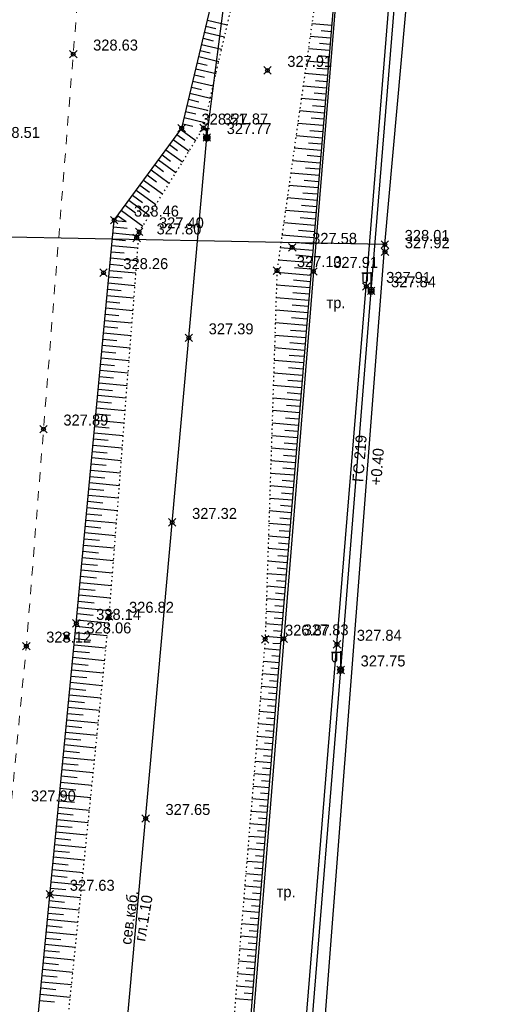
# Model space of a CAD drawing. Header units: metres. Extents: x 707528 to 709248, y 4308395 to 4311045.
# Tile 73 of 104: x 708280 to 708318, y 4310039 to 4310118. Entities that reach past the tile are written whole.
import ezdxf

# ---------------------------------------------------------------- set-up
doc = ezdxf.new("R2010")
doc.units = ezdxf.units.M
doc.header["$LTSCALE"] = 0.5
doc.header["$PDMODE"] = 35
doc.header["$PDSIZE"] = 0.3
for name, pattern in [('Auto_Street_NotBorder_Line_m1', [3, 1.5, -1.5]), ('ДОРОГИ_СТРОЯЩ', [9, 8, -1]), ('Контура низ откосов  Штриховая 0.1-0.5 - - - - - - -', [0.6, 0.1, -0.5])]:
    doc.linetypes.add(name, pattern=pattern)
for name, color, linetype in [('(004) Точки рельефа', 7, 'Continuous'), ('(013) Газ', 30, 'ИК_Газопровод -------г--------'), ('(016) Кабель', 1, 'Continuous'), ('(019) Связь', 3, 'ИК_КАБ_СВЯЗИ'), ('(022) Возд. Линии', 7, 'Continuous'), ('(025) Дорога', 7, 'Continuous'), ('(035) Откосы', 7, 'Continuous')]:
    doc.layers.add(name, color=color, linetype=linetype)
doc.layers.add('AUTO#_ROADS_EXIST_L', color=7, linetype='Continuous', lineweight=15, true_color=0x000000)
doc.styles.add('BM-431', font='txt')
doc.styles.add('D-431', font='txt')
doc.styles.get("Standard").update_dxf_attribs({"font": 'txt.shx'})
doc.linetypes.add('GAZ_VOZDUSH', pattern='A,1,-2,["~",Standard,S=3,R=0,X=-1.5,Y=-1.5],-1,10', length=14)
doc.linetypes.add('ИК_Газопровод -------г--------', pattern='A,9,-0.6,["Г",Standard,S=1.2,R=0,X=0,Y=-0.6],-1.2', length=10.8)
doc.linetypes.add('ИК_КАБ_СВЯЗИ', pattern='A,4,["o",Standard,S=0.5,R=0,X=0,Y=-0.125],4,-2', length=10)
doc.linetypes.add('ИК_Э_КАБ_ВН', pattern='A,8,-2,["<<",Standard,S=1,R=0,X=0,Y=-0.5],8,[">>",Standard,S=1,R=0,X=-1,Y=-0.5],-2', length=20)
doc.linetypes.add('ИК_Э_КАБ_НН', pattern='A,8,-2,["<",Standard,S=1,R=0,X=0,Y=-0.5],8,[">",Standard,S=1,R=0,X=-0.5,Y=-0.5],-2', length=20)

# ---------------------------------------------------------------- blocks, each defined once
blk = doc.blocks.new('*X145')
at = {"color": 0}
for p, q in [((9.5, 5.08), (10.49, 5.08)), ((9.5, 5.07), (10.49, 5.07)), ((9.5, 5.06), (10.49, 5.06)), ((9.5, 5.05), (10.49, 5.05)), ((9.5, 5.04), (10.49, 5.04)), ((9.5, 5.03), (10.49, 5.03)), ((9.5, 5.02), (10.5, 5.02)), ((9.5, 5.01), (10.5, 5.01)), ((9.5, 5), (10.5, 5)), ((9.5, 4.99), (10.5, 4.99)), ((9.5, 4.98), (10.5, 4.98)), ((9.5, 4.97), (10.5, 4.97)), ((9.5, 4.96), (10.49, 4.96)), ((9.5, 4.95), (10.49, 4.95)), ((9.5, 4.94), (10.49, 4.94)), ((9.5, 4.93), (10.49, 4.93)), ((9.5, 4.92), (10.49, 4.92)), ((9.5, 4.91), (10.49, 4.91)), ((9.5, 4.9), (10.49, 4.9)), ((9.51, 5.12), (10.48, 5.12)), ((9.51, 5.11), (10.48, 5.11)), ((9.51, 5.1), (10.48, 5.1)), ((9.51, 5.09), (10.49, 5.09)), ((9.51, 4.89), (10.49, 4.89)), ((9.51, 4.88), (10.48, 4.88)), ((9.51, 4.87), (10.48, 4.87)), ((9.51, 4.86), (10.48, 4.86)), ((9.52, 5.16), (10.47, 5.16)), ((9.52, 5.15), (10.47, 5.15)), ((9.52, 5.14), (10.47, 5.14)), ((9.52, 5.13), (10.48, 5.13)), ((9.52, 4.85), (10.48, 4.85)), ((9.52, 4.84), (10.47, 4.84)), ((9.52, 4.83), (10.47, 4.83)), ((9.53, 5.18), (10.46, 5.18)), ((9.53, 5.17), (10.46, 5.17)), ((9.53, 4.82), (10.47, 4.82)), ((9.53, 4.81), (10.46, 4.81)), ((9.53, 4.8), (10.46, 4.8)), ((9.54, 5.2), (10.45, 5.2)), ((9.54, 5.19), (10.46, 5.19)), ((9.54, 4.79), (10.45, 4.79)), ((9.54, 4.78), (10.45, 4.78)), ((9.55, 5.22), (10.44, 5.22)), ((9.55, 5.21), (10.45, 5.21)), ((9.55, 4.77), (10.44, 4.77)), ((9.55, 4.76), (10.44, 4.76)), ((9.56, 5.24), (10.43, 5.24)), ((9.56, 5.23), (10.44, 5.23)), ((9.56, 4.75), (10.43, 4.75)), ((9.56, 4.74), (10.43, 4.74)), ((9.57, 5.26), (10.42, 5.26)), ((9.57, 5.25), (10.43, 5.25)), ((9.57, 4.73), (10.42, 4.73)), ((9.58, 5.27), (10.41, 5.27)), ((9.58, 4.72), (10.41, 4.72)), ((9.59, 5.29), (10.4, 5.29)), ((9.59, 5.28), (10.41, 5.28)), ((9.6, 5.3), (10.39, 5.3)), ((9.61, 5.31), (10.38, 5.31)), ((9.62, 5.32), (10.37, 5.32)), ((9.63, 5.33), (10.37, 5.33)), ((9.64, 5.34), (10.36, 5.34)), ((9.65, 5.35), (10.35, 5.35)), ((9.66, 5.36), (10.34, 5.36)), ((9.67, 5.37), (10.32, 5.37)), ((9.68, 5.38), (10.31, 5.38)), ((9.69, 5.39), (10.3, 5.39)), ((9.71, 5.4), (10.29, 5.4)), ((9.72, 5.41), (10.27, 5.41)), ((9.74, 5.42), (10.26, 5.42)), ((9.75, 5.43), (10.24, 5.43)), ((9.77, 5.44), (10.22, 5.44)), ((9.79, 5.45), (10.2, 5.45)), ((9.82, 5.46), (10.18, 5.46)), ((9.85, 5.47), (10.15, 5.47)), ((9.88, 5.48), (10.11, 5.48)), ((9.94, 5.49), (10.05, 5.49)), ((9.58, 4.71), (10.41, 4.71)), ((9.59, 4.7), (10.4, 4.7)), ((9.6, 4.69), (10.39, 4.69)), ((9.61, 4.68), (10.39, 4.68)), ((9.61, 4.67), (10.38, 4.67)), ((9.62, 4.66), (10.37, 4.66)), ((9.63, 4.65), (10.36, 4.65)), ((9.64, 4.64), (10.35, 4.64)), ((9.65, 4.63), (10.34, 4.63)), ((9.66, 4.62), (10.33, 4.62)), ((9.67, 4.61), (10.32, 4.61)), ((9.69, 4.6), (10.31, 4.6)), ((9.7, 4.59), (10.29, 4.59)), ((9.71, 4.58), (10.28, 4.58)), ((9.73, 4.57), (10.26, 4.57)), ((9.75, 4.56), (10.25, 4.56)), ((9.76, 4.55), (10.23, 4.55)), ((9.78, 4.54), (10.21, 4.54)), ((9.81, 4.53), (10.18, 4.53)), ((9.83, 4.52), (10.16, 4.52)), ((9.87, 4.51), (10.12, 4.51)), ((9.91, 4.5), (10.08, 4.5))]:
    blk.add_line(p, q, dxfattribs=at)
blk = doc.blocks.new('I01070')
at = {"color": 0}
blk.add_circle((0.05, 0.03), 0.5, dxfattribs=at)
blk.add_blockref('*X145', (-9.95, -4.96), dxfattribs=at)
blk = doc.blocks.new('I0195')
at = {"layer": '(016) Кабель', "color": 0, "linetype": 'ИК_Э_КАБ_ВН'}
for p, q in [((-0.275, 0.74), (0.225, 0.74)), ((-0.025, 0.24), (-0.025, 0.74))]:
    blk.add_line(p, q, dxfattribs=at)
at = {"layer": '(016) Кабель', "color": 0, "linetype": 'ИК_Э_КАБ_ВН', "xscale": 0.5, "yscale": 0.5, "zscale": 0.5}
blk.add_blockref('I01070', (-0.025, -0.01), dxfattribs=at)
blk = doc.blocks.new('f')
at = {"layer": '(022) Возд. Линии'}
for points in [[(0, 0.25), (0, 1.5)], [(0, 1.4), (0.75, 1.4)]]:
    blk.add_lwpolyline(points, dxfattribs=at)
blk.add_lwpolyline([(0.4875, 0.65), (0.4875, 0.65, 0.4142136), (0.65, 0.8125), (0.65, 1.4), (0.325, 1.4), (0.325, 0.8125, 0.4142136)], format="xyb", close=True, dxfattribs=at)
blk.add_circle((0, 0), 0.25, dxfattribs=at)

msp = doc.modelspace()

# ---------------------------------------------------------------- linework, layer by layer
at = {"layer": '(013) Газ', "linetype": 'GAZ_VOZDUSH', "elevation": 324.816, "flags": 128}
for points in [[(708293.165, 4309888.333), (708293.434, 4309892.819), (708297.716, 4309952.735), (708299.668, 4309975.352), (708302.24, 4310005.239), (708309.527, 4310099.735), (708316.081, 4310172.219), (708316.824, 4310184.222), (708322.062, 4310238.184), (708325.306, 4310270.621), (708325.824, 4310282.589), (708330.36, 4310335.873), (708333.801, 4310369.809), (708336.798, 4310397.689), (708339.728, 4310444.647), (708351.364, 4310581.809), (708352.677, 4310593.824)], [(708309.527, 4310099.735), (708265.98, 4310100.589), (708266.462, 4310108.376), (708254.581, 4310113.989), (708248.148, 4310115.033)]]:
    msp.add_lwpolyline(points, dxfattribs=at)
at = {"layer": '(016) Кабель', "linetype": 'ИК_Э_КАБ_НН', "elevation": 326.597, "flags": 128}
msp.add_lwpolyline([(708249.985, 4309448.254), (708250.82, 4309461.228), (708251.559, 4309472.595), (708252.37, 4309485.216), (708253.053, 4309496.006), (708253.787, 4309508.813), (708254.637, 4309521.637), (708255.635, 4309538.104), (708256.598, 4309553.522), (708257.467, 4309567.873), (708258.354, 4309582.746), (708259.411, 4309598.842), (708260.336, 4309614.66), (708261.397, 4309630.444), (708264.541, 4309650.757), (708266.176, 4309665.809), (708267.362, 4309680.25), (708268.374, 4309695.795), (708269.845, 4309708.973), (708271.828, 4309722.112), (708273.674, 4309736.299), (708275.505, 4309750.056), (708277.38, 4309764.169), (708281.752, 4309793.372), (708283.598, 4309807.831), (708285.41, 4309822.081), (708287.069, 4309840.641), (708288.446, 4309855.733), (708289.84, 4309870.633), (708291.182, 4309885.312), (708292.537, 4309900.559), (708294.032, 4309916.058), (708295.507, 4309930.435), (708296.078, 4309944.839), (708297.37, 4309960.078), (708298.657, 4309975.432), (708299.851, 4309990.429), (708301.076, 4310005.494), (708302.334, 4310020.38), (708303.538, 4310035.456), (708306.01, 4310065.799), (708308.439, 4310096.035), (708310.925, 4310126.293), (708314.819, 4310172.204), (708316.066, 4310188.572), (708317.423, 4310204.653), (708318.736, 4310219.739), (708319.999, 4310234.38), (708321.351, 4310251.404), (708322.651, 4310267.033), (708323.922, 4310281.675), (708325.202, 4310294.856), (708326.515, 4310309.658), (708327.984, 4310325.438), (708329.163, 4310339.642), (708330.365, 4310354.664), (708331.555, 4310369.683), (708332.679, 4310383.855), (708333.897, 4310399.486), (708335.115, 4310414.632), (708336.225, 4310429.516), (708337.469, 4310444.596), (708338.545, 4310458.92), (708339.663, 4310474.152), (708340.941, 4310489.457), (708342.079, 4310504.503), (708343.178, 4310519.207), (708344.309, 4310533.966), (708345.452, 4310549.009), (708346.637, 4310563.701), (708347.806, 4310578.667), (708349.626, 4310594.212), (708351.153, 4310608.621), (708352.719, 4310623.441), (708355.709, 4310653.818), (708356.969, 4310668.51), (708358.286, 4310683.336), (708359.517, 4310698.096), (708360.786, 4310713.241), (708362.123, 4310728.187), (708363.033, 4310739.626), (708364.289, 4310753.037), (708365.798, 4310768.681), (708367.145, 4310784.563)], dxfattribs=at)
at = {"layer": '(019) Связь', "elevation": 325.431, "flags": 128}
msp.add_lwpolyline([(708153.006, 4308571.818), (708156.993, 4308609.509), (708156.993, 4308609.509), (708174.147, 4308666.959), (708174.323, 4308670.733), (708195.362, 4308919.928), (708204.073, 4309029.859), (708218.911, 4309205.253), (708226.164, 4309224.91), (708236.601, 4309425.449), (708237.563, 4309445.941), (708241.532, 4309518.706), (708251.542, 4309611.078), (708253.161, 4309631.293), (708257.428, 4309700.42), (708258.881, 4309712.256), (708269.326, 4309836.622), (708270.394, 4309849.381), (708278.265, 4309932.284), (708280.616, 4309944.696), (708295.324, 4310108.263), (708303.766, 4310173.623), (708303.348, 4310191.009), (708305.187, 4310238.893), (708306.696, 4310249.894), (708308.615, 4310273.087), (708309.889, 4310281.813), (708320.552, 4310401.57), (708321.594, 4310412.943), (708336.888, 4310582.457), (708345.287, 4310694.486), (708346.981, 4310695.558), (708355.083, 4310696.931), (708358.134, 4310696.437)], dxfattribs=at)
at = {"layer": '(025) Дорога', "elevation": 326.876, "flags": 128}
msp.add_lwpolyline([(708291.236, 4309942.552), (708295.455, 4309942.565), (708300.547, 4310004.934), (708303.152, 4310036.543), (708305.708, 4310067.844), (708308.048, 4310096.387), (708310.48, 4310126.673), (708314.433, 4310174.723), (708310.248, 4310174.998), (708306.289, 4310127.356), (708303.824, 4310097.583), (708301.469, 4310068.282), (708298.907, 4310036.703), (708296.358, 4310005.504), (708293.833, 4309974.812), (708291.236, 4309942.552)], dxfattribs=at)
at = {"layer": '(035) Откосы'}
for p, q in [((708295.255, 4310117.149, 326.979), (708296.049, 4310116.96, 326.979)), ((708295.371, 4310117.635, 326.979), (708296.956, 4310117.258, 326.979)), ((708305.289, 4310117.191, 326.979), (708303.706, 4310117.324, 326.979)), ((708295.023, 4310116.176, 326.979), (708295.821, 4310115.986, 326.979)), ((708295.139, 4310116.663, 326.979), (708296.731, 4310116.283, 326.979)), ((708305.205, 4310116.195, 326.979), (708303.565, 4310116.333, 326.979)), ((708305.247, 4310116.693, 326.979), (708304.441, 4310116.761, 326.979)), ((708294.908, 4310115.69, 326.979), (708296.507, 4310115.309, 326.979)), ((708305.122, 4310115.199, 326.979), (708303.425, 4310115.341, 326.979)), ((708305.164, 4310115.697, 326.979), (708304.329, 4310115.767, 326.979)), ((708294.676, 4310114.717, 326.979), (708296.282, 4310114.335, 326.979)), ((708294.792, 4310115.204, 326.979), (708295.593, 4310115.013, 326.979)), ((708305.08, 4310114.701, 326.979), (708304.218, 4310114.773, 326.979)), ((708294.56, 4310114.231, 326.979), (708295.365, 4310114.04, 326.979)), ((708305.039, 4310114.203, 326.979), (708303.285, 4310114.349, 326.979)), ((708304.997, 4310113.704, 326.979), (708304.106, 4310113.779, 326.979)), ((708294.329, 4310113.259, 326.979), (708295.137, 4310113.066, 326.979)), ((708294.444, 4310113.745, 326.979), (708296.058, 4310113.361, 326.979)), ((708304.955, 4310113.206, 326.979), (708303.144, 4310113.358, 326.979)), ((708294.097, 4310112.286, 326.979), (708294.909, 4310112.093, 326.979)), ((708294.213, 4310112.772, 326.979), (708295.833, 4310112.387, 326.979)), ((708304.872, 4310112.21, 326.979), (708303.004, 4310112.366, 326.979)), ((708304.913, 4310112.708, 326.979), (708303.994, 4310112.785, 326.979)), ((708293.981, 4310111.8, 326.979), (708295.609, 4310111.412, 326.979)), ((708304.83, 4310111.712, 326.979), (708303.882, 4310111.791, 326.979)), ((708293.75, 4310110.827, 326.979), (708295.384, 4310110.438, 326.979)), ((708293.866, 4310111.313, 326.979), (708294.681, 4310111.119, 326.979)), ((708304.788, 4310111.214, 326.979), (708302.864, 4310111.375, 326.979)), ((708304.746, 4310110.716, 326.979), (708303.77, 4310110.797, 326.979)), ((708293.518, 4310109.855, 326.979), (708295.16, 4310109.464, 326.979)), ((708293.634, 4310110.341, 326.979), (708294.453, 4310110.146, 326.979)), ((708304.705, 4310110.218, 326.979), (708302.724, 4310110.383, 326.979)), ((708293.402, 4310109.368, 326.979), (708294.217, 4310109.174, 326.979)), ((708304.621, 4310109.221, 326.979), (708302.583, 4310109.392, 326.979)), ((708304.663, 4310109.719, 326.979), (708303.658, 4310109.804, 326.979)), ((708292.942, 4310108.502, 326.979), (708293.558, 4310108.049, 326.979)), ((708293.238, 4310108.905, 326.979), (708294.439, 4310108.023, 326.979)), ((708304.538, 4310108.225, 326.979), (708302.443, 4310108.4, 326.979)), ((708304.58, 4310108.723, 326.979), (708303.546, 4310108.81, 326.979)), ((708292.351, 4310107.696, 326.979), (708292.998, 4310107.22, 326.979)), ((708292.646, 4310108.099, 326.979), (708293.91, 4310107.171, 326.979)), ((708304.496, 4310107.727, 326.979), (708303.434, 4310107.816, 326.979)), ((708291.759, 4310106.89, 326.979), (708292.438, 4310106.391, 326.979)), ((708292.055, 4310107.293, 326.979), (708293.381, 4310106.319, 326.979)), ((708304.454, 4310107.229, 326.979), (708302.303, 4310107.409, 326.979)), ((708304.413, 4310106.731, 326.979), (708303.323, 4310106.822, 326.979)), ((708291.167, 4310106.084, 326.979), (708291.878, 4310105.562, 326.979)), ((708291.463, 4310106.487, 326.979), (708292.853, 4310105.467, 326.979)), ((708304.371, 4310106.232, 326.979), (708302.162, 4310106.417, 326.979)), ((708290.576, 4310105.278, 326.979), (708291.318, 4310104.733, 326.979)), ((708290.872, 4310105.681, 326.979), (708292.324, 4310104.615, 326.979)), ((708304.287, 4310105.236, 326.979), (708302.022, 4310105.426, 326.979)), ((708304.329, 4310105.734, 326.979), (708303.211, 4310105.828, 326.979)), ((708289.984, 4310104.472, 326.979), (708290.758, 4310103.904, 326.979)), ((708290.28, 4310104.875, 326.979), (708291.796, 4310103.763, 326.979)), ((708304.204, 4310104.24, 326.979), (708301.882, 4310104.434, 326.979)), ((708304.246, 4310104.738, 326.979), (708303.099, 4310104.834, 326.979)), ((708289.393, 4310103.666, 326.979), (708290.198, 4310103.075, 326.979)), ((708289.689, 4310104.069, 326.979), (708291.267, 4310102.91, 326.979)), ((708304.162, 4310103.742, 326.979), (708302.987, 4310103.84, 326.979)), ((708288.801, 4310102.86, 326.979), (708289.638, 4310102.246, 326.979)), ((708289.097, 4310103.263, 326.979), (708290.739, 4310102.058, 326.979)), ((708304.121, 4310103.244, 326.979), (708301.742, 4310103.443, 326.979)), ((708304.079, 4310102.746, 326.979), (708302.875, 4310102.846, 326.979)), ((708288.21, 4310102.054, 326.979), (708288.89, 4310101.555, 326.979)), ((708288.506, 4310102.457, 326.979), (708290.21, 4310101.206, 326.979)), ((708304.037, 4310102.247, 326.979), (708301.601, 4310102.451, 326.979)), ((708287.929, 4310101.645, 326.979), (708288.89, 4310101.555, 326.979)), ((708303.954, 4310101.251, 326.979), (708301.461, 4310101.46, 326.979)), ((708303.995, 4310101.749, 326.979), (708302.763, 4310101.853, 326.979)), ((708287.836, 4310100.65, 326.979), (708289.899, 4310100.456, 326.979)), ((708287.882, 4310101.147, 326.979), (708288.965, 4310101.046, 326.979)), ((708303.87, 4310100.255, 326.979), (708301.321, 4310100.468, 326.979)), ((708303.912, 4310100.753, 326.979), (708302.651, 4310100.859, 326.979)), ((708287.742, 4310099.654, 326.979), (708289.821, 4310099.459, 326.979)), ((708287.789, 4310100.152, 326.979), (708288.824, 4310100.055, 326.979)), ((708303.829, 4310099.757, 326.979), (708302.54, 4310099.865, 326.979)), ((708287.695, 4310099.157, 326.979), (708288.739, 4310099.059, 326.979)), ((708303.787, 4310099.259, 326.979), (708301.18, 4310099.477, 326.979)), ((708303.745, 4310098.761, 326.979), (708302.428, 4310098.871, 326.979)), ((708287.602, 4310098.161, 326.979), (708288.653, 4310098.062, 326.979)), ((708287.649, 4310098.659, 326.979), (708289.744, 4310098.462, 326.979)), ((708303.703, 4310098.262, 326.979), (708301.04, 4310098.485, 326.979)), ((708287.555, 4310097.664, 326.979), (708289.666, 4310097.465, 326.979)), ((708303.62, 4310097.266, 326.979), (708300.917, 4310097.493, 326.979)), ((708303.662, 4310097.764, 326.979), (708302.316, 4310097.877, 326.979)), ((708287.461, 4310096.668, 326.979), (708289.588, 4310096.468, 326.979)), ((708287.508, 4310097.166, 326.979), (708288.568, 4310097.066, 326.979)), ((708303.538, 4310096.27, 326.979), (708300.885, 4310096.488, 326.979)), ((708303.578, 4310096.768, 326.979), (708302.24, 4310096.878, 326.979)), ((708287.415, 4310096.171, 326.979), (708288.482, 4310096.07, 326.979)), ((708303.497, 4310095.772, 326.979), (708302.183, 4310095.879, 326.979)), ((708287.321, 4310095.175, 326.979), (708288.396, 4310095.074, 326.979)), ((708287.368, 4310095.673, 326.979), (708289.511, 4310095.471, 326.979)), ((708303.456, 4310095.273, 326.979), (708300.853, 4310095.487, 326.979)), ((708287.228, 4310094.18, 326.979), (708288.311, 4310094.078, 326.979)), ((708287.274, 4310094.678, 326.979), (708289.433, 4310094.475, 326.979)), ((708303.374, 4310094.277, 326.979), (708300.821, 4310094.487, 326.979)), ((708303.415, 4310094.775, 326.979), (708302.126, 4310094.881, 326.979)), ((708287.181, 4310093.682, 326.979), (708289.355, 4310093.478, 326.979)), ((708303.292, 4310093.281, 326.979), (708300.789, 4310093.486, 326.979)), ((708303.333, 4310093.779, 326.979), (708302.069, 4310093.883, 326.979)), ((708287.087, 4310092.687, 326.979), (708289.278, 4310092.481, 326.979)), ((708287.134, 4310093.184, 326.979), (708288.225, 4310093.082, 326.979)), ((708303.251, 4310092.782, 326.979), (708302.012, 4310092.884, 326.979)), ((708287.04, 4310092.189, 326.979), (708288.14, 4310092.086, 326.979)), ((708303.21, 4310092.284, 326.979), (708300.757, 4310092.486, 326.979)), ((708303.17, 4310091.786, 326.979), (708301.955, 4310091.886, 326.979)), ((708286.947, 4310091.194, 326.979), (708288.054, 4310091.09, 326.979)), ((708286.994, 4310091.691, 326.979), (708289.2, 4310091.484, 326.979)), ((708303.129, 4310091.288, 326.979), (708300.725, 4310091.485, 326.979)), ((708286.853, 4310090.198, 326.979), (708287.969, 4310090.094, 326.979)), ((708286.9, 4310090.696, 326.979), (708289.123, 4310090.487, 326.979)), ((708303.047, 4310090.291, 326.979), (708300.693, 4310090.485, 326.979)), ((708303.088, 4310090.79, 326.979), (708301.898, 4310090.887, 326.979)), ((708286.807, 4310089.701, 326.979), (708289.045, 4310089.49, 326.979)), ((708302.965, 4310089.295, 326.979), (708300.661, 4310089.484, 326.979)), ((708303.006, 4310089.793, 326.979), (708301.841, 4310089.889, 326.979)), ((708286.713, 4310088.705, 326.979), (708288.967, 4310088.493, 326.979)), ((708286.76, 4310089.203, 326.979), (708287.883, 4310089.097, 326.979)), ((708302.924, 4310088.797, 326.979), (708301.784, 4310088.89, 326.979)), ((708286.666, 4310088.208, 326.979), (708287.797, 4310088.101, 326.979)), ((708302.883, 4310088.299, 326.979), (708300.629, 4310088.484, 326.979)), ((708302.842, 4310087.8, 326.979), (708301.727, 4310087.892, 326.979)), ((708286.573, 4310087.212, 326.979), (708287.712, 4310087.105, 326.979)), ((708286.619, 4310087.71, 326.979), (708288.89, 4310087.497, 326.979)), ((708302.801, 4310087.302, 326.979), (708300.597, 4310087.483, 326.979)), ((708286.526, 4310086.715, 326.979), (708288.812, 4310086.5, 326.979)), ((708302.72, 4310086.306, 326.979), (708300.565, 4310086.483, 326.979)), ((708302.761, 4310086.804, 326.979), (708301.671, 4310086.893, 326.979)), ((708286.432, 4310085.719, 326.979), (708288.734, 4310085.503, 326.979)), ((708286.479, 4310086.217, 326.979), (708287.626, 4310086.109, 326.979)), ((708302.638, 4310085.309, 326.979), (708300.533, 4310085.482, 326.979)), ((708302.679, 4310085.808, 326.979), (708301.614, 4310085.895, 326.979)), ((708286.339, 4310084.724, 326.979), (708288.657, 4310084.506, 326.979)), ((708286.385, 4310085.222, 326.979), (708287.541, 4310085.113, 326.979)), ((708302.597, 4310084.811, 326.979), (708301.557, 4310084.897, 326.979)), ((708286.292, 4310084.226, 326.979), (708287.455, 4310084.117, 326.979)), ((708302.556, 4310084.313, 326.979), (708300.501, 4310084.482, 326.979)), ((708286.198, 4310083.231, 326.979), (708287.369, 4310083.121, 326.979)), ((708286.245, 4310083.729, 326.979), (708288.579, 4310083.509, 326.979)), ((708302.474, 4310083.317, 326.979), (708300.468, 4310083.481, 326.979)), ((708302.515, 4310083.815, 326.979), (708301.5, 4310083.898, 326.979)), ((708286.152, 4310082.733, 326.979), (708288.501, 4310082.512, 326.979)), ((708302.392, 4310082.32, 326.979), (708300.436, 4310082.481, 326.979)), ((708302.433, 4310082.818, 326.979), (708301.443, 4310082.9, 326.979)), ((708286.058, 4310081.738, 326.979), (708288.424, 4310081.515, 326.979)), ((708286.105, 4310082.235, 326.979), (708287.284, 4310082.125, 326.979)), ((708302.352, 4310081.822, 326.979), (708301.386, 4310081.901, 326.979)), ((708286.011, 4310081.24, 326.979), (708287.198, 4310081.129, 326.979)), ((708302.311, 4310081.324, 326.979), (708300.404, 4310081.48, 326.979)), ((708302.27, 4310080.826, 326.979), (708301.329, 4310080.903, 326.979)), ((708285.918, 4310080.245, 326.979), (708287.113, 4310080.132, 326.979)), ((708285.964, 4310080.742, 326.979), (708288.346, 4310080.519, 326.979)), ((708302.229, 4310080.327, 326.979), (708300.372, 4310080.48, 326.979)), ((708285.824, 4310079.249, 326.979), (708287.027, 4310079.136, 326.979)), ((708285.871, 4310079.747, 326.979), (708288.269, 4310079.522, 326.979)), ((708302.147, 4310079.331, 326.979), (708300.34, 4310079.479, 326.979)), ((708302.188, 4310079.829, 326.979), (708301.272, 4310079.904, 326.979)), ((708285.777, 4310078.752, 326.979), (708288.191, 4310078.525, 326.979)), ((708302.065, 4310078.335, 326.979), (708300.308, 4310078.479, 326.979)), ((708302.106, 4310078.833, 326.979), (708301.215, 4310078.906, 326.979)), ((708285.684, 4310077.756, 326.979), (708288.113, 4310077.528, 326.979)), ((708285.731, 4310078.254, 326.979), (708286.941, 4310078.14, 326.979)), ((708302.024, 4310077.836, 326.979), (708301.158, 4310077.907, 326.979)), ((708285.637, 4310077.259, 326.979), (708286.856, 4310077.144, 326.979)), ((708301.983, 4310077.338, 326.979), (708300.276, 4310077.478, 326.979)), ((708301.943, 4310076.84, 326.979), (708301.101, 4310076.909, 326.979)), ((708285.543, 4310076.263, 326.979), (708286.77, 4310076.148, 326.979)), ((708285.59, 4310076.761, 326.979), (708288.036, 4310076.531, 326.979)), ((708301.902, 4310076.342, 326.979), (708300.244, 4310076.478, 326.979)), ((708285.497, 4310075.766, 326.979), (708287.958, 4310075.534, 326.979)), ((708301.82, 4310075.345, 326.979), (708300.212, 4310075.477, 326.979)), ((708301.861, 4310075.844, 326.979), (708301.045, 4310075.911, 326.979)), ((708285.403, 4310074.77, 326.979), (708287.88, 4310074.537, 326.979)), ((708285.45, 4310075.268, 326.979), (708286.685, 4310075.152, 326.979)), ((708301.779, 4310074.847, 326.979), (708300.988, 4310074.912, 326.979)), ((708285.31, 4310073.775, 326.979), (708287.803, 4310073.541, 326.979)), ((708285.356, 4310074.273, 326.979), (708286.599, 4310074.156, 326.979)), ((708301.738, 4310074.349, 326.979), (708300.18, 4310074.477, 326.979)), ((708301.697, 4310073.851, 326.979), (708300.931, 4310073.914, 326.979)), ((708285.263, 4310073.277, 326.979), (708286.513, 4310073.16, 326.979)), ((708301.656, 4310073.353, 326.979), (708300.148, 4310073.476, 326.979)), ((708301.615, 4310072.854, 326.979), (708300.874, 4310072.915, 326.979)), ((708285.169, 4310072.282, 326.979), (708286.428, 4310072.164, 326.979)), ((708285.216, 4310072.78, 326.979), (708287.725, 4310072.544, 326.979)), ((708301.574, 4310072.356, 326.979), (708300.116, 4310072.476, 326.979)), ((708285.122, 4310071.784, 326.979), (708287.648, 4310071.547, 326.979)), ((708301.493, 4310071.36, 326.979), (708300.084, 4310071.475, 326.979)), ((708301.534, 4310071.858, 326.979), (708300.817, 4310071.917, 326.979)), ((708285.029, 4310070.789, 326.979), (708287.57, 4310070.55, 326.979)), ((708285.076, 4310071.286, 326.979), (708286.342, 4310071.167, 326.979)), ((708301.452, 4310070.862, 326.979), (708300.76, 4310070.918, 326.979)), ((708284.935, 4310069.793, 326.979), (708287.48, 4310069.554, 326.979)), ((708284.982, 4310070.291, 326.979), (708286.256, 4310070.171, 326.979)), ((708301.411, 4310070.363, 326.979), (708300.052, 4310070.475, 326.979)), ((708301.37, 4310069.865, 326.979), (708300.703, 4310069.92, 326.979)), ((708284.888, 4310069.296, 326.979), (708286.158, 4310069.172, 326.979)), ((708301.329, 4310069.367, 326.979), (708300.02, 4310069.474, 326.979)), ((708284.791, 4310068.301, 326.979), (708286.059, 4310068.177, 326.979)), ((708284.839, 4310068.798, 326.979), (708287.377, 4310068.551, 326.979)), ((708301.247, 4310068.371, 326.979), (708299.988, 4310068.474, 326.979)), ((708301.288, 4310068.869, 326.979), (708300.646, 4310068.921, 326.979)), ((708284.742, 4310067.803, 326.979), (708287.276, 4310067.556, 326.979)), ((708301.166, 4310067.374, 326.979), (708299.917, 4310067.474, 326.979)), ((708301.206, 4310067.872, 326.979), (708300.582, 4310067.922, 326.979)), ((708284.645, 4310066.808, 326.979), (708287.174, 4310066.562, 326.979)), ((708284.694, 4310067.306, 326.979), (708285.96, 4310067.182, 326.979)), ((708301.126, 4310066.876, 326.979), (708300.501, 4310066.926, 326.979)), ((708284.597, 4310066.311, 326.979), (708285.86, 4310066.188, 326.979)), ((708301.086, 4310066.378, 326.979), (708299.835, 4310066.478, 326.979)), ((708301.046, 4310065.879, 326.979), (708300.42, 4310065.93, 326.979)), ((708284.5, 4310065.316, 326.979), (708285.761, 4310065.193, 326.979)), ((708284.549, 4310065.813, 326.979), (708287.073, 4310065.567, 326.979)), ((708301.006, 4310065.381, 326.979), (708299.752, 4310065.482, 326.979)), ((708284.403, 4310064.321, 326.979), (708285.662, 4310064.198, 326.979)), ((708284.452, 4310064.818, 326.979), (708286.971, 4310064.573, 326.979)), ((708300.926, 4310064.384, 326.979), (708299.67, 4310064.485, 326.979)), ((708300.966, 4310064.883, 326.979), (708300.339, 4310064.933, 326.979)), ((708284.355, 4310063.823, 326.979), (708286.87, 4310063.578, 326.979)), ((708300.886, 4310063.886, 326.979), (708300.258, 4310063.937, 326.979)), ((708284.258, 4310062.828, 326.979), (708286.768, 4310062.583, 326.979)), ((708284.306, 4310063.326, 326.979), (708285.563, 4310063.203, 326.979)), ((708300.846, 4310063.388, 326.979), (708299.587, 4310063.489, 326.979)), ((708300.806, 4310062.89, 326.979), (708300.176, 4310062.94, 326.979)), ((708284.209, 4310062.331, 326.979), (708285.463, 4310062.208, 326.979)), ((708300.766, 4310062.391, 326.979), (708299.505, 4310062.493, 326.979)), ((708300.726, 4310061.893, 326.979), (708300.095, 4310061.944, 326.979)), ((708284.112, 4310061.335, 326.979), (708285.364, 4310061.214, 326.979)), ((708284.161, 4310061.833, 326.979), (708286.667, 4310061.589, 326.979)), ((708300.686, 4310061.395, 326.979), (708299.423, 4310061.496, 326.979)), ((708284.064, 4310060.838, 326.979), (708286.565, 4310060.594, 326.979)), ((708300.606, 4310060.398, 326.979), (708299.34, 4310060.5, 326.979)), ((708300.646, 4310060.897, 326.979), (708300.014, 4310060.947, 326.979)), ((708283.967, 4310059.843, 326.979), (708286.464, 4310059.6, 326.979)), ((708284.015, 4310060.34, 326.979), (708285.265, 4310060.219, 326.979)), ((708300.566, 4310059.9, 326.979), (708299.933, 4310059.951, 326.979)), ((708283.87, 4310058.848, 326.979), (708286.362, 4310058.605, 326.979)), ((708283.918, 4310059.345, 326.979), (708285.166, 4310059.224, 326.979)), ((708300.526, 4310059.402, 326.979), (708299.258, 4310059.504, 326.979)), ((708300.486, 4310058.903, 326.979), (708299.852, 4310058.954, 326.979)), ((708283.822, 4310058.35, 326.979), (708285.067, 4310058.229, 326.979)), ((708300.446, 4310058.405, 326.979), (708299.176, 4310058.507, 326.979)), ((708283.725, 4310057.355, 326.979), (708284.967, 4310057.234, 326.979)), ((708283.773, 4310057.853, 326.979), (708286.261, 4310057.61, 326.979)), ((708300.366, 4310057.409, 326.979), (708299.093, 4310057.511, 326.979)), ((708300.406, 4310057.907, 326.979), (708299.77, 4310057.958, 326.979)), ((708283.676, 4310056.858, 326.979), (708286.159, 4310056.616, 326.979)), ((708300.286, 4310056.412, 326.979), (708299.011, 4310056.515, 326.979)), ((708300.326, 4310056.91, 326.979), (708299.689, 4310056.962, 326.979)), ((708283.579, 4310055.863, 326.979), (708286.058, 4310055.621, 326.979)), ((708283.628, 4310056.36, 326.979), (708284.868, 4310056.239, 326.979)), ((708300.246, 4310055.914, 326.979), (708299.608, 4310055.965, 326.979)), ((708283.482, 4310054.868, 326.979), (708285.956, 4310054.627, 326.979)), ((708283.531, 4310055.365, 326.979), (708284.769, 4310055.245, 326.979)), ((708300.206, 4310055.416, 326.979), (708298.929, 4310055.518, 326.979)), ((708300.166, 4310054.917, 326.979), (708299.527, 4310054.969, 326.979)), ((708283.434, 4310054.37, 326.979), (708284.67, 4310054.25, 326.979)), ((708300.126, 4310054.419, 326.979), (708298.846, 4310054.522, 326.979)), ((708283.337, 4310053.375, 326.979), (708284.57, 4310053.255, 326.979)), ((708283.385, 4310053.873, 326.979), (708285.855, 4310053.632, 326.979)), ((708300.046, 4310053.422, 326.979), (708298.764, 4310053.525, 326.979)), ((708300.086, 4310053.921, 326.979), (708299.446, 4310053.972, 326.979)), ((708283.288, 4310052.878, 326.979), (708285.753, 4310052.638, 326.979)), ((708299.966, 4310052.426, 326.979), (708298.681, 4310052.529, 326.979)), ((708300.006, 4310052.924, 326.979), (708299.364, 4310052.976, 326.979)), ((708283.191, 4310051.883, 326.979), (708285.652, 4310051.643, 326.979)), ((708283.24, 4310052.38, 326.979), (708284.471, 4310052.26, 326.979)), ((708299.926, 4310051.928, 326.979), (708299.283, 4310051.979, 326.979)), ((708283.143, 4310051.385, 326.979), (708284.372, 4310051.265, 326.979)), ((708299.886, 4310051.429, 326.979), (708298.599, 4310051.533, 326.979)), ((708299.846, 4310050.931, 326.979), (708299.202, 4310050.983, 326.979)), ((708283.046, 4310050.39, 326.979), (708284.273, 4310050.271, 326.979)), ((708283.095, 4310050.888, 326.979), (708285.55, 4310050.648, 326.979)), ((708299.806, 4310050.433, 326.979), (708298.517, 4310050.536, 326.979)), ((708282.949, 4310049.395, 326.979), (708284.174, 4310049.276, 326.979)), ((708282.998, 4310049.893, 326.979), (708285.449, 4310049.654, 326.979)), ((708299.726, 4310049.436, 326.979), (708298.434, 4310049.54, 326.979)), ((708299.766, 4310049.935, 326.979), (708299.121, 4310049.986, 326.979)), ((708282.901, 4310048.897, 326.979), (708285.347, 4310048.659, 326.979)), ((708299.686, 4310048.938, 326.979), (708299.04, 4310048.99, 326.979)), ((708282.804, 4310047.902, 326.979), (708285.246, 4310047.665, 326.979)), ((708282.852, 4310048.4, 326.979), (708284.074, 4310048.281, 326.979)), ((708299.646, 4310048.44, 326.979), (708298.352, 4310048.544, 326.979)), ((708299.606, 4310047.941, 326.979), (708298.959, 4310047.993, 326.979)), ((708282.755, 4310047.405, 326.979), (708283.975, 4310047.286, 326.979)), ((708299.566, 4310047.443, 326.979), (708298.27, 4310047.547, 326.979)), ((708282.658, 4310046.41, 326.979), (708283.876, 4310046.291, 326.979)), ((708282.707, 4310046.907, 326.979), (708285.144, 4310046.67, 326.979)), ((708299.486, 4310046.447, 326.979), (708298.187, 4310046.551, 326.979)), ((708299.526, 4310046.945, 326.979), (708298.877, 4310046.997, 326.979)), ((708282.61, 4310045.912, 326.979), (708285.043, 4310045.675, 326.979)), ((708299.406, 4310045.45, 326.979), (708298.105, 4310045.555, 326.979)), ((708299.446, 4310045.948, 326.979), (708298.796, 4310046.001, 326.979)), ((708282.513, 4310044.917, 326.979), (708284.941, 4310044.681, 326.979)), ((708282.561, 4310045.415, 326.979), (708283.777, 4310045.296, 326.979)), ((708299.366, 4310044.952, 326.979), (708298.715, 4310045.004, 326.979)), ((708282.416, 4310043.922, 326.979), (708284.84, 4310043.686, 326.979)), ((708282.464, 4310044.42, 326.979), (708283.677, 4310044.302, 326.979)), ((708299.326, 4310044.454, 326.979), (708298.022, 4310044.558, 326.979)), ((708299.286, 4310043.955, 326.979), (708298.634, 4310044.008, 326.979)), ((708282.367, 4310043.425, 326.979), (708283.578, 4310043.307, 326.979)), ((708299.246, 4310043.457, 326.979), (708297.94, 4310043.562, 326.979)), ((708282.271, 4310042.43, 326.979), (708283.479, 4310042.312, 326.979)), ((708282.319, 4310042.927, 326.979), (708284.738, 4310042.692, 326.979)), ((708299.166, 4310042.46, 326.979), (708297.858, 4310042.566, 326.979)), ((708299.206, 4310042.959, 326.979), (708298.553, 4310043.011, 326.979)), ((708282.222, 4310041.932, 326.979), (708284.637, 4310041.697, 326.979)), ((708299.086, 4310041.464, 326.979), (708297.775, 4310041.569, 326.979)), ((708299.126, 4310041.962, 326.979), (708298.471, 4310042.015, 326.979)), ((708282.125, 4310040.937, 326.979), (708284.535, 4310040.702, 326.979)), ((708282.174, 4310041.435, 326.979), (708283.38, 4310041.317, 326.979)), ((708299.046, 4310040.966, 326.979), (708298.39, 4310041.018, 326.979)), ((708282.028, 4310039.942, 326.979), (708284.434, 4310039.708, 326.979)), ((708282.077, 4310040.44, 326.979), (708283.281, 4310040.322, 326.979)), ((708299.006, 4310040.467, 326.979), (708297.693, 4310040.573, 326.979)), ((708298.966, 4310039.969, 326.979), (708298.309, 4310040.022, 326.979)), ((708281.98, 4310039.445, 326.979), (708283.181, 4310039.328, 326.979)), ((708298.926, 4310039.471, 326.979), (708297.611, 4310039.576, 326.979))]:
    msp.add_line(p, q, dxfattribs=at)
at = {"layer": '(035) Откосы', "elevation": 326.979, "flags": 128}
msp.add_lwpolyline([(708300.597, 4310153.69), (708308.77, 4310160.743), (708306.105, 4310126.935), (708303.594, 4310096.961), (708301.211, 4310067.929), (708298.674, 4310036.333), (708296.241, 4310007.303), (708293.414, 4309974.471), (708291.422, 4309950.274), (708291.025, 4309946.583), (708287.782, 4309945.269), (708282.608, 4309945.269), (708278.377, 4309945.382), (708276.401, 4309947.805), (708273.757, 4309950.196), (708277.818, 4309996.725), (708284.909, 4310069.513), (708287.932, 4310101.675), (708293.318, 4310109.014), (708297.799, 4310127.833)], close=True, dxfattribs=at)
at = {"layer": '(035) Откосы', "linetype": 'Контура низ откосов  Штриховая 0.1-0.5 - - - - - - -', "elevation": 326.326}
msp.add_lwpolyline([(708278.063, 4309947.314), (708276.513, 4309948.297), (708275.018, 4309951.247), (708280.035, 4309996.608), (708287.533, 4310070.076), (708289.921, 4310100.74), (708295.058, 4310109.022), (708299.491, 4310128.26), (708302.739, 4310154.347), (708307.689, 4310158.381), (708305.168, 4310127.66), (708300.922, 4310097.651), (708299.981, 4310068.25), (708297.388, 4310036.883), (708295.015, 4310008.217), (708291.816, 4309975.585), (708289.749, 4309949.394), (708287.952, 4309948.216), (708283.717, 4309947.441), (708280.161, 4309946.92), (708278.063, 4309947.314)], dxfattribs=at)
at = {"color": 0, "linetype": 'ByBlock', "lineweight": -2, "transparency": 16777216}
for p in [(708284.666, 4310114.916, 328.632), (708300.162, 4310113.616, 327.907), (708293.318, 4310109.014, 328.51), (708295.058, 4310109.022, 327.872), (708295.324, 4310108.263, 327.769), (708287.932, 4310101.675, 328.459), (708289.727, 4310100.254, 327.798), (708289.921, 4310100.74, 327.396), (708302.142, 4310099.502, 327.584), (708309.527, 4310099.735, 328.006), (708309.539, 4310099.148, 327.917), (708287.08, 4310097.481, 328.261), (708300.922, 4310097.651, 327.097), (708303.824, 4310097.583, 327.91), (708308.048, 4310096.387, 327.914), (708308.439, 4310096.035, 327.838), (708293.887, 4310092.285, 327.391), (708282.296, 4310085.01, 327.89), (708292.564, 4310077.567, 327.32), (708284.909, 4310069.513, 328.142), (708287.533, 4310070.076, 326.815), (708284.133, 4310068.433, 328.063), (708299.981, 4310068.25, 326.871), (708301.469, 4310068.282, 327.829), (708280.924, 4310067.701, 328.118), (708305.708, 4310067.844, 327.841), (708306.01, 4310065.799, 327.751), (708290.44, 4310053.95, 327.65), (708282.804, 4310047.902, 327.629)]:
    msp.add_point(p, dxfattribs=at)
at = {"layer": 'AUTO#_ROADS_EXIST_L', "linetype": 'Auto_Street_NotBorder_Line_m1', "lineweight": 15, "elevation": -0.295, "flags": 128}
msp.add_lwpolyline([(708315.668, 4310175.575), (708293.666, 4310177.61), (708289.535, 4310176.353), (708280.924, 4310067.701), (708274.001, 4309995.713), (708270.524, 4309953.103), (708269.882, 4309945.526), (708272.55, 4309942.069), (708276.725, 4309940.476), (708300.558, 4309940.476)], dxfattribs=at)

# ---------------------------------------------------------------- block references
at = {"layer": '(019) Связь', "color": 0}
msp.add_blockref('I0195', (708295.324, 4310108.248, 327.241), dxfattribs=at)
at = {"layer": '(022) Возд. Линии', "xscale": -1}
for p in [(708308.439, 4310096.035, 326.597), (708306.01, 4310065.799, 326.597)]:
    msp.add_blockref('f', p, dxfattribs=at)

# ---------------------------------------------------------------- texts
at = {"layer": '(004) Точки рельефа', "style": 'D-431'}
for s, p in [('328.63', (708286.252, 4310115.202, 328.632)), ('327.91', (708301.748, 4310113.9, 327.907)), ('328.51', (708294.904, 4310109.297, 328.51)), ('327.87', (708296.644, 4310109.305, 327.872)), ('328.51', (708278.427, 4310108.232, 328.506)), ('327.77', (708296.91, 4310108.543, 327.769)), ('328.46', (708289.518, 4310101.96, 328.459)), ('327.80', (708291.313, 4310100.537, 327.798)), ('327.40', (708291.507, 4310101.023, 327.396)), ('327.58', (708303.728, 4310099.785, 327.584)), ('328.01', (708311.113, 4310100.018, 328.006)), ('327.92', (708311.125, 4310099.432, 327.917)), ('328.26', (708288.666, 4310097.766, 328.261)), ('327.10', (708302.508, 4310097.934, 327.097)), ('327.91', (708305.41, 4310097.867, 327.91)), ('327.91', (708309.634, 4310096.671, 327.914)), ('327.84', (708310.025, 4310096.318, 327.838)), ('327.39', (708295.473, 4310092.569, 327.391)), ('327.89', (708283.882, 4310085.294, 327.89)), ('327.32', (708294.15, 4310077.847, 327.32)), ('328.14', (708286.495, 4310069.796, 328.142)), ('326.82', (708289.119, 4310070.361, 326.815)), ('328.06', (708285.719, 4310068.718, 328.063)), ('326.87', (708301.567, 4310068.535, 326.871)), ('327.83', (708303.055, 4310068.565, 327.829)), ('327.84', (708307.294, 4310068.127, 327.841)), ('328.12', (708282.51, 4310067.984, 328.118)), ('327.75', (708307.596, 4310066.08, 327.751)), ('327.90', (708281.292, 4310055.318, 327.898)), ('327.65', (708292.026, 4310054.236, 327.65)), ('327.63', (708284.39, 4310048.188, 327.629))]:
    msp.add_text(s, height=0.875, dxfattribs=at).set_placement(p)
at = {"layer": '(013) Газ', "color": 0, "linetype": 'Continuous', "style": 'D-431'}
for s, p in [('ГС 219', (708307.806, 4310080.762, -0.295)), ('+0.40', (708309.237, 4310080.5, -0.295))]:
    msp.add_text(s, height=0.875, rotation=85.65264, dxfattribs=at).set_placement(p)
at = {"layer": '(019) Связь', "color": 0, "linetype": 'Continuous', "style": 'D-431'}
for s, rotation, p in [('сев.каб.', 82.24919, (708289.28, 4310043.847, -0.295)), ('гл.1.10', 80.53667, (708290.4, 4310044.105, -0.295))]:
    msp.add_text(s, height=0.875, rotation=rotation, dxfattribs=at).set_placement(p)
at = {"layer": '(025) Дорога', "linetype": 'ДОРОГИ_СТРОЯЩ', "style": 'BM-431'}
for p in [(708304.877, 4310094.653, -0.295), (708300.896, 4310047.674, -0.295)]:
    msp.add_text('тр.', height=0.875, dxfattribs=at).set_placement(p)

doc.saveas('drawing.dxf')
